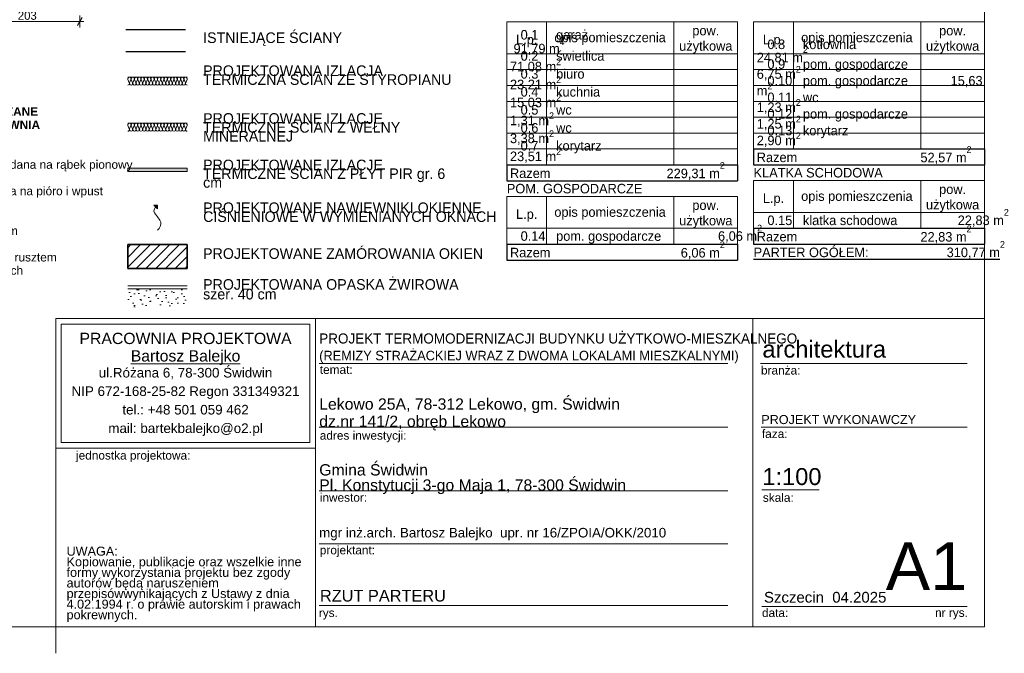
# Model space of a CAD drawing. Extents: x -547885 to -186295, y -25370 to 156194.
# Tile 162 of 256: x -488401 to -469849, y 18744 to 30683. Entities that reach past the tile are written whole.
import ezdxf

# ---------------------------------------------------------------- set-up
doc = ezdxf.new("R2010")
doc.units = 0
doc.header["$MEASUREMENT"] = 0
for name, color, linetype in [('A-Okna', 7, 'Continuous'), ('Arch ocieplenie', 7, 'Continuous'), ('Arch zmurowania', 7, 'Continuous'), ('INWENT WYMIARY', 7, 'Continuous')]:
    doc.layers.add(name, color=color, linetype=linetype)
for name, color, linetype, lineweight, true_color in [('A-Okna_Nr_Pióra__9', 7, 'Continuous', 9, 0x3dad99), ('Arch ocieplenie_Nr_Pióra__44', 7, 'Continuous', 9, 0x029e21), ('Arch ocieplenie_Nr_Pióra__9', 7, 'Continuous', 9, 0x3dad99), ('Arch okna_Nr_Pióra__82', 7, 'Continuous', 20, 0xaaaaaa), ('Arch wykończenie_Nr_Pióra__3', 7, 'Continuous', 18, 0xff6600)]:
    doc.layers.add(name, color=color, linetype=linetype, lineweight=lineweight, true_color=true_color)
for name, color, linetype, lineweight in [('Arch ocieplenie_Nr_Pióra__21', 7, 'Continuous', 9), ('Arch ocieplenie_Nr_Pióra__95', 6, 'Continuous', 13), ('Arch opisy_Nr_Pióra__1', 7, 'Continuous', 25), ('Arch opisy_Nr_Pióra__21', 7, 'Continuous', 9), ('Arch opisy_Nr_Pióra__5', 7, 'Continuous', 13), ('ARCH TABELA_Nr_Pióra__1', 7, 'Continuous', 25), ('ARCH TABELA_Nr_Pióra__21', 7, 'Continuous', 9), ('ARCH TABELA_Nr_Pióra__7', 7, 'Continuous', 13), ('Arch teren_Nr_Pióra__5', 7, 'Continuous', 13), ('Arch zmurowania_Nr_Pióra__21', 7, 'Continuous', 9), ('Arch zmurowania_Nr_Pióra__27', 7, 'Continuous', 35), ('INWENT OPISY_Nr_Pióra__21', 7, 'Continuous', 9), ('INWENT WYMIARY_Nr_Pióra__21', 7, 'Continuous', 9), ('INWENT.ŚCIANY_Nr_Pióra__1', 7, 'Continuous', 25)]:
    doc.layers.add(name, color=color, linetype=linetype, lineweight=lineweight)
doc.styles.add('GENERATED_STYLE_10', font='arial.ttf')
doc.styles.add('GENERATED_STYLE_2', font='txt')
doc.styles.add('GENERATED_STYLE_3', font='arial.ttf')
doc.styles.add('GENERATED_STYLE_5', font='txt')
doc.styles.add('GENERATED_STYLE_7', font='txt')
doc.styles.add('GENERATED_STYLE_8', font='arial.ttf')
doc.styles.add('GENERATED_STYLE_9', font='arial.ttf')
doc.dimstyles.new('GENERATED_STYLE__5', dxfattribs={"dimtxt": 160.000002, "dimasz": 114, "dimexe": 0.18, "dimexo": 0, "dimgap": 0.09, "dimtad": 1, "dimtih": 1, "dimtoh": 1, "dimdec": 0, "dimlfac": 0.1, "dimzin": 0, "dimdsep": 46, "dimtxsty": 'GENERATED_STYLE_2', "dimblk": 'ARROWHEAD_2', "dimblk1": 'ARROWHEAD_2', "dimblk2": 'ARROWHEAD_2', "dimcen": 0.09, "dimclrd": 7, "dimclre": 7, "dimclrt": 7, "dimazin": 0, "dimtfac": 1, "dimtdec": 4, "dimtmove": 0, "dimatfit": 3, "dimfxl": 0, "dimtolj": 1, "dimtzin": 0, "dimarcsym": 0})

# ---------------------------------------------------------------- blocks, each defined once
blk = doc.blocks.new('Izolacja cieplna 14_1', base_point=(-486365, 28582))
at = {"layer": 'Arch ocieplenie_Nr_Pióra__44', "linetype": 'Continuous'}
for p, q in [((-486362, 28687), (-486336, 28626)), ((-486331, 28626), (-486305, 28687)), ((-486300, 28687), (-486274, 28626)), ((-486269, 28626), (-486243, 28687)), ((-486238, 28687), (-486212, 28626)), ((-486207, 28626), (-486181, 28687)), ((-486176, 28687), (-486150, 28626)), ((-486144, 28626), (-486119, 28687)), ((-486113, 28687), (-486087, 28626)), ((-486082, 28626), (-486056, 28687)), ((-486051, 28687), (-486025, 28626)), ((-486020, 28626), (-485994, 28687)), ((-485989, 28687), (-485963, 28626)), ((-485958, 28626), (-485932, 28687)), ((-485927, 28687), (-485901, 28626)), ((-485896, 28626), (-485870, 28687)), ((-485864, 28687), (-485839, 28626)), ((-485833, 28626), (-485807, 28687)), ((-485802, 28687), (-485776, 28626)), ((-485771, 28626), (-485745, 28687)), ((-485740, 28687), (-485714, 28626)), ((-485709, 28626), (-485683, 28687)), ((-485678, 28687), (-485652, 28626)), ((-485647, 28626), (-485621, 28687)), ((-485616, 28687), (-485590, 28626)), ((-485584, 28626), (-485559, 28687)), ((-485553, 28687), (-485527, 28626)), ((-485522, 28626), (-485496, 28687)), ((-485491, 28687), (-485465, 28626)), ((-485460, 28626), (-485434, 28687)), ((-485429, 28687), (-485403, 28626)), ((-485398, 28626), (-485372, 28687)), ((-485367, 28687), (-485341, 28626)), ((-485336, 28626), (-485310, 28687)), ((-485304, 28687), (-485279, 28626)), ((-485273, 28626), (-485247, 28687))]:
    blk.add_line(p, q, dxfattribs=at)
for centre, start_param, end_param in [((-486334, 28700), 4.299595, 8.266775), ((-486365, 28613), 3.141593, 5.125182), ((-486303, 28613), 1.158004, 5.125183), ((-486271, 28700), 4.299595, 8.266775), ((-486240, 28613), 1.158004, 5.125183), ((-486209, 28700), 4.299595, 8.266775), ((-486178, 28613), 1.158004, 5.125183), ((-486147, 28700), 4.299595, 8.266775), ((-486116, 28613), 1.158004, 5.125183), ((-486085, 28700), 4.299595, 8.266775), ((-486054, 28613), 1.158004, 5.125183), ((-486023, 28700), 4.299595, 8.266775), ((-485991, 28613), 1.158004, 5.125183), ((-485960, 28700), 4.299595, 8.266775), ((-485929, 28613), 1.158004, 5.125183), ((-485898, 28700), 4.299595, 8.266775), ((-485867, 28613), 1.158004, 5.125183), ((-485836, 28700), 4.299595, 8.266775), ((-485805, 28613), 1.158004, 5.125183), ((-485774, 28700), 4.299595, 8.266775), ((-485743, 28613), 1.158004, 5.125183), ((-485711, 28700), 4.299595, 8.266775), ((-485680, 28613), 1.158004, 5.125183), ((-485649, 28700), 4.299595, 8.266775), ((-485618, 28613), 1.158004, 5.125183), ((-485587, 28700), 4.299595, 8.266775), ((-485556, 28613), 1.158004, 5.125183), ((-485525, 28700), 4.299595, 8.266775), ((-485494, 28613), 1.158004, 5.125183), ((-485463, 28700), 4.299595, 8.266775), ((-485431, 28613), 1.158004, 5.125183), ((-485400, 28700), 4.299595, 8.266775), ((-485369, 28613), 1.158004, 5.125183), ((-485338, 28700), 4.299595, 8.266775), ((-485307, 28613), 1.158004, 5.125183), ((-485276, 28700), 4.299595, 8.266775), ((-485245, 28613), 1.158004, 3.141593)]:
    blk.add_ellipse(centre, major_axis=(0, 31.9), ratio=0.975218, start_param=start_param, end_param=end_param, dxfattribs=at)
blk = doc.blocks.new('Izolacja cieplna 14_2', base_point=(-486365, 29452))
at = {"layer": 'Arch ocieplenie_Nr_Pióra__9', "linetype": 'Continuous'}
for p, q in [((-486362, 29557), (-486336, 29496)), ((-486331, 29496), (-486305, 29557)), ((-486300, 29557), (-486274, 29496)), ((-486269, 29496), (-486243, 29557)), ((-486238, 29557), (-486212, 29496)), ((-486207, 29496), (-486181, 29557)), ((-486176, 29557), (-486150, 29496)), ((-486144, 29496), (-486119, 29557)), ((-486113, 29557), (-486087, 29496)), ((-486082, 29496), (-486056, 29557)), ((-486051, 29557), (-486025, 29496)), ((-486020, 29496), (-485994, 29557)), ((-485989, 29557), (-485963, 29496)), ((-485958, 29496), (-485932, 29557)), ((-485927, 29557), (-485901, 29496)), ((-485896, 29496), (-485870, 29557)), ((-485864, 29557), (-485839, 29496)), ((-485833, 29496), (-485807, 29557)), ((-485802, 29557), (-485776, 29496)), ((-485771, 29496), (-485745, 29557)), ((-485740, 29557), (-485714, 29496)), ((-485709, 29496), (-485683, 29557)), ((-485678, 29557), (-485652, 29496)), ((-485647, 29496), (-485621, 29557)), ((-485616, 29557), (-485590, 29496)), ((-485584, 29496), (-485559, 29557)), ((-485553, 29557), (-485527, 29496)), ((-485522, 29496), (-485496, 29557)), ((-485491, 29557), (-485465, 29496)), ((-485460, 29496), (-485434, 29557)), ((-485429, 29557), (-485403, 29496)), ((-485398, 29496), (-485372, 29557)), ((-485367, 29557), (-485341, 29496)), ((-485336, 29496), (-485310, 29557)), ((-485304, 29557), (-485279, 29496)), ((-485273, 29496), (-485247, 29557))]:
    blk.add_line(p, q, dxfattribs=at)
for centre, start_param, end_param in [((-486334, 29570), 4.299595, 8.266775), ((-486271, 29570), 4.299595, 8.266775), ((-486209, 29570), 4.299595, 8.266775), ((-486147, 29570), 4.299595, 8.266775), ((-486085, 29570), 4.299595, 8.266775), ((-486023, 29570), 4.299595, 8.266775), ((-485960, 29570), 4.299595, 8.266775), ((-485898, 29570), 4.299595, 8.266775), ((-485836, 29570), 4.299595, 8.266775), ((-485774, 29570), 4.299595, 8.266775), ((-485711, 29570), 4.299595, 8.266775), ((-485649, 29570), 4.299595, 8.266775), ((-485587, 29570), 4.299595, 8.266775), ((-485525, 29570), 4.299595, 8.266775), ((-485463, 29570), 4.299595, 8.266775), ((-485400, 29570), 4.299595, 8.266775), ((-485338, 29570), 4.299595, 8.266775), ((-485276, 29570), 4.299595, 8.266775), ((-486365, 29483), 3.141593, 5.125182), ((-486303, 29483), 1.158004, 5.125183), ((-486240, 29483), 1.158004, 5.125183), ((-486178, 29483), 1.158004, 5.125183), ((-486116, 29483), 1.158004, 5.125183), ((-486054, 29483), 1.158004, 5.125183), ((-485991, 29483), 1.158004, 5.125183), ((-485929, 29483), 1.158004, 5.125183), ((-485867, 29483), 1.158004, 5.125183), ((-485805, 29483), 1.158004, 5.125183), ((-485743, 29483), 1.158004, 5.125183), ((-485680, 29483), 1.158004, 5.125183), ((-485618, 29483), 1.158004, 5.125183), ((-485556, 29483), 1.158004, 5.125183), ((-485494, 29483), 1.158004, 5.125183), ((-485431, 29483), 1.158004, 5.125183), ((-485369, 29483), 1.158004, 5.125183), ((-485307, 29483), 1.158004, 5.125183), ((-485245, 29483), 1.158004, 3.141593)]:
    blk.add_ellipse(centre, major_axis=(0, 31.9), ratio=0.975218, start_param=start_param, end_param=end_param, dxfattribs=at)
blk = doc.blocks.new('Ściana_1', base_point=(-486365, 26219))
at = {"layer": 'Arch zmurowania_Nr_Pióra__21', "linetype": 'Continuous'}
h = blk.add_hatch(dxfattribs=at)
h.set_pattern_fill('Common_Brick', color=256, style=0, pattern_type=2)
h.set_pattern_definition([(45, (0, 0), (-91.923878, 91.923878), [])])
h.paths.add_polyline_path([(-486365, 25994), (-485245, 25994), (-485245, 26444), (-486365, 26444)], flags=0)
at = {"layer": 'Arch zmurowania_Nr_Pióra__27', "linetype": 'Continuous'}
for p, q in [((-485245, 26444), (-486365, 26444)), ((-486365, 26444), (-486365, 25994)), ((-485245, 25994), (-485245, 26444)), ((-486365, 25994), (-485245, 25994))]:
    blk.add_line(p, q, dxfattribs=at)
blk = doc.blocks.new('Krzywa_5', base_point=(-485805, 26719))
at = {"layer": 'A-Okna_Nr_Pióra__9', "linetype": 'Continuous'}
blk.add_hatch(color=256, dxfattribs=at).paths.add_polyline_path([(-485805, 27189), (-485805, 27118), (-485875, 27190)], flags=0)
for p, q in [((-485805, 27189), (-485875, 27190)), ((-485805, 27118), (-485875, 27190)), ((-485805, 27189), (-485805, 27118))]:
    blk.add_line(p, q, dxfattribs=at)
at = {"layer": 'A-Okna_Nr_Pióra__9', "linetype": 'Continuous', "flags": 128}
blk.add_lwpolyline([(-485805, 26719), (-485776, 26750), (-485754, 26785), (-485742, 26829), (-485745, 26868), (-485758, 26905), (-485805, 26969), (-485864, 27043), (-485872, 27074), (-485868, 27104), (-485840, 27154)], dxfattribs=at)
blk = doc.blocks.new('*D510')
at = {"layer": 'INWENT WYMIARY_Nr_Pióra__21', "linetype": 'Continuous'}
for p, q in [((-489372, 30647), (-489298, 30647)), ((-489255, 30722), (-489342, 30572)), ((-489298, 30535), (-489298, 30760)), ((-489298, 30647), (-487268, 30647)), ((-487312, 30572), (-487225, 30722)), ((-487268, 30535), (-487268, 30760)), ((-487268, 30647), (-487195, 30647))]:
    blk.add_line(p, q, dxfattribs=at)
at = {"layer": 'INWENT WYMIARY_Nr_Pióra__21', "insert": (-488437, 30679), "char_height": 160, "attachment_point": 7, "style": 'GENERATED_STYLE_2'}
blk.add_mtext('{203}', dxfattribs=at)
blk = doc.blocks.new('ARROWHEAD_2')
at = {"color": 0, "linetype": 'Continuous', "lineweight": 0}
for p, q in [((0, 0), (-1, 0)), ((-0.38, -0.66), (0.38, 0.66))]:
    blk.add_line(p, q, dxfattribs=at)

msp = doc.modelspace()

# ---------------------------------------------------------------- hatches: boundary and pattern name
at = {"layer": 'Arch ocieplenie_Nr_Pióra__95', "linetype": 'Continuous', "lineweight": 25}
msp.add_hatch(color=214, dxfattribs=at).paths.add_polyline_path([(-486364.8, 27825.4), (-486364.8, 27885.4), (-485244.8, 27885.4), (-485244.8, 27825.4)], flags=0)
at = {"layer": 'Arch okna_Nr_Pióra__82', "linetype": 'Continuous'}
h = msp.add_hatch(dxfattribs=at)
h.set_pattern_fill('Render', color=256, style=0, pattern_type=2)
h.set_pattern_definition([(45, (0, 350), (-111.36932, 111.36932), [0, -105, 0, -157.5]), (110, (350, 350), (148.00159, 53.868173), [0, -77, 0, -133])])
h.paths.add_polyline_path([(-486364.8, 25269.2), (-485244.8, 25269.2), (-485244.8, 25609.2), (-486364.8, 25609.2)], flags=0)

# ---------------------------------------------------------------- linework, layer by layer
at = {"layer": 'Arch ocieplenie_Nr_Pióra__21', "linetype": 'Continuous', "flags": 128}
msp.add_lwpolyline([(-486364.8, 27825.4), (-486364.8, 27885.4), (-485244.8, 27885.4), (-485244.8, 27825.4)], close=True, dxfattribs=at)
at = {"layer": 'Arch opisy_Nr_Pióra__1', "linetype": 'Continuous'}
for p, q in [((-474573.3, 28249.1), (-474573.3, 27949.1)), ((-474573.3, 28249.1), (-470223.3, 28249.1)), ((-470223.3, 28249.1), (-470223.3, 27949.1)), ((-479223.3, 27949.1), (-479223.3, 27649.1)), ((-479223.3, 27949.1), (-474873.3, 27949.1)), ((-474873.3, 27949.1), (-474873.3, 27649.1)), ((-474573.3, 27949.1), (-470223.3, 27949.1)), ((-479223.3, 27649.1), (-474873.3, 27649.1)), ((-474573.3, 26754.3), (-474573.3, 26454.3)), ((-474573.3, 26754.3), (-470223.3, 26754.3)), ((-470223.3, 26754.3), (-470223.3, 26454.3)), ((-479223.3, 26454.3), (-479223.3, 26154.3)), ((-479223.3, 26454.3), (-474873.3, 26454.3)), ((-474873.3, 26454.3), (-474873.3, 26154.3)), ((-474573.3, 26454.3), (-470223.3, 26454.3)), ((-479223.3, 26154.3), (-474873.3, 26154.3))]:
    msp.add_line(p, q, dxfattribs=at)
at = {"layer": 'Arch opisy_Nr_Pióra__21', "linetype": 'Continuous'}
for p, q in [((-479223.3, 30642.2), (-474873.3, 30642.2)), ((-479223.3, 27949.1), (-479223.3, 30642.2)), ((-478473.3, 27949.1), (-478473.3, 30642.2)), ((-476073.3, 27949.1), (-476073.3, 30642.2)), ((-474873.3, 27949.1), (-474873.3, 30642.2)), ((-474573.3, 30642.2), (-470223.3, 30642.2)), ((-474573.3, 28249.1), (-474573.3, 30642.2)), ((-473823.3, 28249.1), (-473823.3, 30642.2)), ((-471423.3, 28249.1), (-471423.3, 30642.2)), ((-470223.3, 28249.1), (-470223.3, 30642.2)), ((-479223.3, 30042.2), (-474873.3, 30042.2)), ((-474573.3, 30042.2), (-470223.3, 30042.2)), ((-474573.3, 30042.2), (-470223.3, 30042.2)), ((-479223.3, 29742.2), (-474873.3, 29742.2)), ((-474573.3, 29742.2), (-470223.3, 29742.2)), ((-479223.3, 29442.2), (-474873.3, 29442.2)), ((-474573.3, 29442.2), (-471423.3, 29442.2)), ((-471423.3, 29442.2), (-470223.3, 29442.2)), ((-479223.3, 29142.2), (-476073.3, 29142.2)), ((-476073.3, 29142.2), (-474873.3, 29142.2)), ((-474573.3, 29143.9), (-470223.3, 29143.9)), ((-479223.3, 28843.9), (-474873.3, 28843.9)), ((-474573.3, 28847.4), (-470223.3, 28847.4)), ((-479223.3, 28547.4), (-474873.3, 28547.4)), ((-474573.3, 28547.4), (-470223.3, 28547.4)), ((-479223.3, 28247.4), (-474873.3, 28247.4)), ((-474573.3, 27652.6), (-470223.3, 27652.6)), ((-474573.3, 26754.3), (-474573.3, 27652.6)), ((-473823.3, 26754.3), (-473823.3, 27652.6)), ((-471423.3, 26754.3), (-471423.3, 27652.6)), ((-470223.3, 26754.3), (-470223.3, 27652.6)), ((-479223.3, 27352.6), (-474873.3, 27352.6)), ((-479223.3, 26454.3), (-479223.3, 27352.6)), ((-478473.3, 26454.3), (-478473.3, 27352.6)), ((-476073.3, 26454.3), (-476073.3, 27352.6)), ((-474873.3, 26454.3), (-474873.3, 27352.6)), ((-474573.3, 27052.6), (-470223.3, 27052.6)), ((-474573.3, 27052.6), (-470223.3, 27052.6)), ((-479223.3, 26752.6), (-474873.3, 26752.6)), ((-479223.3, 26752.6), (-474873.3, 26752.6))]:
    msp.add_line(p, q, dxfattribs=at)
at = {"layer": 'ARCH TABELA_Nr_Pióra__21', "linetype": 'Continuous'}
for p, q in [((-470223.3, 47694.2), (-470223.3, 19244.2)), ((-487723.3, 19244.2), (-487723.3, 25055.3)), ((-487723.3, 25055.3), (-482829.7, 25055.3)), ((-487723.3, 22608.5), (-487723.3, 25055.3)), ((-487723.3, 25055.3), (-470223.3, 25055.3)), ((-482829.7, 25055.3), (-482829.7, 19244.2)), ((-482829.7, 22608.5), (-482829.7, 25055.3)), ((-474585, 25055.3), (-474585, 19244.2)), ((-470223.3, 25055.3), (-470223.3, 19244.2)), ((-487616.9, 22714.9), (-487616.9, 24949)), ((-487616.9, 24949), (-482936.1, 24949)), ((-482936.1, 22714.9), (-482936.1, 24949)), ((-482829.7, 19244.2), (-482829.7, 24655.3)), ((-482757.5, 24205.3), (-475057.7, 24205.3)), ((-474445.7, 24205.3), (-470546.4, 24205.3)), ((-482757.5, 23005.3), (-475057.7, 23005.3)), ((-474428.3, 23005.3), (-470546.4, 23005.3)), ((-487616.9, 22714.9), (-482936.1, 22714.9)), ((-487723.3, 22608.5), (-482829.7, 22608.5)), ((-482757.5, 21805.3), (-475057.7, 21805.3)), ((-474416.5, 21822.7), (-473336.8, 21822.7)), ((-482757.5, 20805.3), (-475057.7, 20805.3)), ((-482757.5, 19644.2), (-475057.7, 19644.2)), ((-474416.5, 19626.6), (-472134.7, 19626.6)), ((-472134.7, 19626.6), (-470546.4, 19626.6)), ((-470223.3, 19244.2), (-510973.3, 19244.2)), ((-487723.3, 19244.2), (-482829.7, 19244.2)), ((-487723.3, 18744.2), (-487723.3, 19244.2)), ((-470223.3, 19244.2), (-482829.7, 19244.2))]:
    msp.add_line(p, q, dxfattribs=at)
at = {"layer": 'Arch teren_Nr_Pióra__5', "linetype": 'Continuous'}
for p, q in [((-486364.8, 25669.2), (-485244.8, 25669.2)), ((-486364.8, 25609.2), (-485244.8, 25609.2))]:
    msp.add_line(p, q, dxfattribs=at)
at = {"layer": 'Arch wykończenie_Nr_Pióra__3', "linetype": 'Continuous'}
for p, q in [((-486364.8, 29601.5), (-485244.8, 29601.5)), ((-486364.8, 28731.5), (-485244.8, 28731.5))]:
    msp.add_line(p, q, dxfattribs=at)
at = {"layer": 'INWENT.ŚCIANY_Nr_Pióra__1', "linetype": 'Continuous'}
for p, q in [((-486399.8, 30496.8), (-485279.8, 30496.8)), ((-485279.8, 30076.8), (-486399.8, 30076.8))]:
    msp.add_line(p, q, dxfattribs=at)

# ---------------------------------------------------------------- block references
at = {"layer": 'A-Okna', "color": 135, "linetype": 'Continuous', "lineweight": 9, "true_color": 0x3dad99}
msp.add_blockref('Krzywa_5', (-485804.8, 26718.6), dxfattribs=at)
at = {"layer": 'Arch ocieplenie', "color": 104, "linetype": 'Continuous', "lineweight": 13, "true_color": 0x029e21}
for name, p in [('Izolacja cieplna 14_2', (-486364.8, 29451.5)), ('Izolacja cieplna 14_1', (-486364.8, 28581.5))]:
    msp.add_blockref(name, p, dxfattribs=at)
at = {"layer": 'Arch zmurowania'}
msp.add_blockref('Ściana_1', (-486364.8, 26219.2), dxfattribs=at)

# ---------------------------------------------------------------- texts
at = {"layer": 'Arch opisy_Nr_Pióra__1', "linetype": 'Continuous', "char_height": 180}
for s, insert, attachment_point, style in [('{opis pomieszczenia}', (-477277, 30204.4), 8, 'GENERATED_STYLE_7'), ('{opis pomieszczenia}', (-472627, 30204.4), 8, 'GENERATED_STYLE_7'), ('{L.p.}', (-478848.3, 30165.1), 8, 'GENERATED_STYLE_7'), ('{L.p.}', (-474198.3, 30165.1), 8, 'GENERATED_STYLE_7'), ('{Razem}', (-474513.3, 27997.2), 7, 'GENERATED_STYLE_7'), ('{52,57 m\\A1{\\H0.7x;\\S2^  ;}}', (-470466, 27963.3), 9, 'GENERATED_STYLE_7'), ('{Razem}', (-479163.3, 27697.2), 7, 'GENERATED_STYLE_7'), ('{229,31 m\\A1{\\H0.7x;\\S2^  ;}}', (-475116, 27663.3), 9, 'GENERATED_STYLE_7'), ('{KLATKA SCHODOWA}', (-474573.3, 27707.7), 7, 'GENERATED_STYLE_7'), ('{POM. GOSPODARCZE}', (-479223.3, 27407.7), 7, 'GENERATED_STYLE_7'), ('{opis pomieszczenia}', (-472627, 27214.8), 8, 'GENERATED_STYLE_7'), ('{L.p.}', (-474198.3, 27175.5), 8, 'GENERATED_STYLE_7'), ('{L.p.}', (-478848.3, 26875.5), 8, 'GENERATED_STYLE_7'), ('{opis pomieszczenia}', (-477277, 26914.8), 8, 'GENERATED_STYLE_7'), ('{   0.15   klatka schodowa                 22,83 m\\A1{\\H0.7x;\\S2^  ;}   }', (-474513.3, 26779.6), 7, 'GENERATED_STYLE_5'), ('{   0.14   pom. gospodarcze                6,06 m\\A1{\\H0.7x;\\S2^  ;}   }', (-479163.3, 26462.2), 7, 'GENERATED_STYLE_5'), ('{Razem}', (-474513.3, 26502.5), 7, 'GENERATED_STYLE_7'), ('{22,83 m\\A1{\\H0.7x;\\S2^  ;}}', (-470466, 26468.5), 9, 'GENERATED_STYLE_7'), ('{Razem}', (-479163.3, 26202.5), 7, 'GENERATED_STYLE_7'), ('{6,06 m\\A1{\\H0.7x;\\S2^  ;}}', (-475116, 26168.5), 9, 'GENERATED_STYLE_7'), ('{\\LPARTER OGÓŁEM:                      310,77 m\\A1{\\H0.7x;\\S2^  ;}}', (-474573.3, 26175.6), 7, 'GENERATED_STYLE_7')]:
    msp.add_mtext(s, dxfattribs=dict(at, insert=insert, attachment_point=attachment_point, style=style))
for s, insert, width, attachment_point, line_spacing_factor, style in [('{pow.\\Pużytkowa}', (-475473.3, 30043.4), 1200, 8, 0.967252, 'GENERATED_STYLE_7'), ('{pow.\\Pużytkowa}', (-470823.3, 30043.4), 1200, 8, 0.967252, 'GENERATED_STYLE_7'), ('{   0.1     garaż^I                                  91,79 m\\A1{\\H0.7x;\\S2^  ;}\\P   0.2     świetlica                              71,08 m\\A1{\\H0.7x;\\S2^  ;}\\P   0.3     biuro                                    23,21 m\\A1{\\H0.7x;\\S2^  ;}   \\P   0.4     kuchnia                               15,03 m\\A1{\\H0.7x;\\S2^  ;}   \\P   0.5     wc                                         1,31 m\\A1{\\H0.7x;\\S2^  ;}   \\P   0.6     wc                                         3,38 m\\A1{\\H0.7x;\\S2^  ;}   \\P   0.7     korytarz                               23,51 m\\A1{\\H0.7x;\\S2^  ;}}', (-479163.3, 27957), 4290, 7, 0.460207, 'GENERATED_STYLE_5'), ('{   0.8     kotłownia                            24,81 m\\A1{\\H0.7x;\\S2^  ;}\\P   0.9     pom. gospodarcze                6,75 m\\A1{\\H0.7x;\\S2^  ;}\\P   0.10   pom. gospodarcze            15,63 m\\A1{\\H0.7x;\\S2^  ;}   \\P   0.11   wc                                        1,23 m\\A1{\\H0.7x;\\S2^  ;}  \\P   0.12   pom. gospodarcze                1,25 m\\A1{\\H0.7x;\\S2^  ;}      \\P   0.13   korytarz                                2,90 m\\A1{\\H0.7x;\\S2^  ;}}', (-474513.3, 28257), 4290, 7, 0.417415, 'GENERATED_STYLE_5'), ('{pow.\\Pużytkowa}', (-470823.3, 27053.9), 1200, 8, 0.967252, 'GENERATED_STYLE_7'), ('{pow.\\Pużytkowa}', (-475473.3, 26753.9), 1200, 8, 0.967252, 'GENERATED_STYLE_7')]:
    msp.add_mtext(s, dxfattribs=dict(at, insert=insert, width=width, attachment_point=attachment_point, line_spacing_factor=line_spacing_factor, style=style))
at = {"layer": 'Arch opisy_Nr_Pióra__5', "linetype": 'Continuous', "insert": (-493715.6, 29032.1), "char_height": 160, "width": 7654.62, "attachment_point": 1, "line_spacing_factor": 0.935461, "style": 'GENERATED_STYLE_10'}
msp.add_mtext('\\A1;{\\fArial|b1|i0|c0|p38;S3b - ŚCIANA ZEWNĘTRZNA, POKRYCIE BLASZANE\\P          POMIESZCZENIE GOSPODARCZE/KOTŁOWNIA\\P        U całkowite przegrody = 0,41 W/m2K:\\P\\fArial|b0|i0|c0|p38;      PROJEKTOWANE WARSTWY:\\P      - blacha elewacyjna powlekana  gr. 0,8 mm układana na rąbek pionowy\\P      - folia PE pod pokrycia blaszane\\P      - płyta OSB 3 wodoodporna gr. 22 mm felcowana na pióro i wpust\\P        zabezpieczone do stopnia NRO\\P      - pustka powietrzna - 1 cm\\P      - wełna mineralna fasadowa z welonem szklanym\\P        o współ. lambda = 0,035 W/mK gr. 6 cm \\P        Warstwy izolacji termicznej układane pomiędzy rusztem\\P        z krawędziaków drewnianych zaimpregnowanych \\P        przeciwgrzybicznie i przeciwwilgociowo oraz \\P        zabezpieczone do stopnia NRO \\P      ISTNIEJĄCE WARSTWY:\\P      - ściana z cegły kratówki - 28/38 cm\\P      - istniejący tynk}', dxfattribs=at)
at = {"layer": 'ARCH TABELA_Nr_Pióra__1', "linetype": 'Continuous', "insert": (-482757.5, 24210.1), "char_height": 190, "attachment_point": 7, "line_spacing_factor": 1.033421, "style": 'GENERATED_STYLE_7'}
msp.add_mtext('{\\pt22542.4;PROJEKT TERMOMODERNIZACJI BUDYNKU UŻYTKOWO-MIESZKALNEGO\\P\\pt22542.4;\\H0.947368x;(REMIZY STRAŻACKIEJ WRAZ Z DWOMA LOKALAMI MIESZKALNYMI)}', dxfattribs=at)
at = {"layer": 'ARCH TABELA_Nr_Pióra__1', "linetype": 'Continuous', "insert": (-482743.7, 19939.6), "char_height": 220, "attachment_point": 1, "style": 'GENERATED_STYLE_9'}
msp.add_mtext('{RZUT PARTERU}', dxfattribs=at)
at = {"layer": 'ARCH TABELA_Nr_Pióra__21', "linetype": 'Continuous', "insert": (-482757.5, 21744.1), "char_height": 212.766, "attachment_point": 7, "line_spacing_factor": 0.807442, "style": 'GENERATED_STYLE_8'}
msp.add_mtext('{Gmina Świdwin\\PPl. Konstytucji 3-go Maja 1, 78-300 Świdwin}', dxfattribs=at)
at = {"layer": 'ARCH TABELA_Nr_Pióra__7', "linetype": 'Continuous', "char_height": 212.766}
for s, insert, attachment_point, line_spacing_factor, style in [('{PRACOWNIA PROJEKTOWA\\P\\LBartosz Balejko}', (-485276.5, 24784), 2, 0.926719, 'GENERATED_STYLE_3'), ('{Lekowo 25A, 78-312 Lekowo, gm. Świdwin\\Pdz.nr 141/2, obręb Lekowo}', (-482757.5, 22944.1), 7, 0.918867, 'GENERATED_STYLE_8')]:
    msp.add_mtext(s, dxfattribs=dict(at, insert=insert, attachment_point=attachment_point, line_spacing_factor=line_spacing_factor, style=style))
at = {"layer": 'ARCH TABELA_Nr_Pióra__7', "linetype": 'Continuous', "style": 'GENERATED_STYLE_8'}
for s, insert, char_height, attachment_point in [('{architektura}', (-474407, 24635), 319.16, 1), ('{temat:}', (-482746.8, 24168.9), 159.58, 1), ('{branża:}', (-474433.9, 24156.6), 159.58, 1), ('{PROJEKT WYKONAWCZY}', (-474428.3, 23233.6), 170, 1), ('{adres inwestycji:}', (-482746.8, 22929.2), 159.58, 1), ('{faza:}', (-474416.5, 22960.3), 159.58, 1), ('{jednostka projektowa:}', (-487340.4, 22553.9), 159.58, 1), ('{1:100}', (-474409.1, 22233.9), 319.16, 1), ('{inwestor:}', (-482746.8, 21760.3), 159.58, 1), ('{skala:}', (-474398.8, 21758.4), 159.58, 1), ('{mgr inż.arch. Bartosz Balejko  upr. nr 16/ZPOIA/OKK/2010}', (-482759.7, 21107.2), 180, 1), ('{projektant:}', (-482746.8, 20768.9), 159.58, 1), ('{A1}', (-470546.4, 20835.1), 900, 3), ('{Szczecin  04.2025}', (-474377.8, 19901.5), 202.128, 1), ('{rys.}', (-482764.7, 19587), 159.58, 1), ('{data:}', (-474415.1, 19587), 159.58, 1), ('{nr rys.}', (-471154.3, 19590.1), 159.58, 1)]:
    msp.add_mtext(s, dxfattribs=dict(at, insert=insert, char_height=char_height, attachment_point=attachment_point))
for s, insert, char_height, width, attachment_point, line_spacing_factor in [('{ul.Różana 6, 78-300 Świdwin\\PNIP 672-168-25-82 Regon 331349321\\Ptel.: +48 501 059 462\\Pmail: bartekbalejko@o2.pl}', (-485276.5, 24122.1), 180.852, 4680.851, 2, 1.156383), ('{UWAGA:\\PKopiowanie, publikacje oraz wszelkie inne formy wykorzystania projektu bez zgody autorów będą naruszeniem przepisówwynikających z Ustawy z dnia 4.02.1994 r. o prawie autorskim i prawach pokrewnych.}', (-487518.2, 20753.9), 170.2128, 4483.408, 1, 0.703415)]:
    msp.add_mtext(s, dxfattribs=dict(at, insert=insert, char_height=char_height, width=width, attachment_point=attachment_point, line_spacing_factor=line_spacing_factor))
at = {"layer": 'INWENT OPISY_Nr_Pióra__21', "linetype": 'Continuous', "char_height": 200, "attachment_point": 1, "style": 'GENERATED_STYLE_7'}
for s, insert in [('{ISTNIEJĄCE ŚCIANY}', (-484944.8, 30443.8)), ('{PROJEKTOWANE ZAMÓROWANIA OKIEN}', (-484944.8, 26376.1))]:
    msp.add_mtext(s, dxfattribs=dict(at, insert=insert))
for s, insert, width, line_spacing_factor in [('{PROJEKTOWANA IZLACJA TERMICZNA ŚCIAN ZE STYROPIANU}', (-484944.8, 29821.8), 4861.522, 0.500942), ('{PROJEKTOWANE IZLACJE TERMICZNE ŚCIAN Z WEŁNY MINERALNEJ}', (-484944.8, 28921.8), 4861.522, 0.500942), ('{PROJEKTOWANE IZLACJE TERMICZNE ŚCIAN Z PŁYT PIR gr. 6 cm}', (-484944.8, 28045.6), 4861.522, 0.492877), ('{PROJEKTOWANE NAWIEWNIKI OKIENNE\\PCIŚNIENIOWE W WYMIENIANYCH OKNACH}', (-484944.8, 27239.4), 5740.969, 0.500942), ('{PROJEKTOWANA OPASKA ŻWIROWA \\Pszer. 40 cm}', (-484944.8, 25794.4), 4861.522, 0.546462)]:
    msp.add_mtext(s, dxfattribs=dict(at, insert=insert, width=width, line_spacing_factor=line_spacing_factor))

# ---------------------------------------------------------------- dimensions: what is measured, and where the dimension line sits
at = {"layer": 'INWENT WYMIARY', "linetype": 'Continuous'}
dim = msp.add_linear_dim(base=(-489298.3, 30647.5), p1=(-489298.3, 33054.8), p2=(-487268.3, 32707.6), dimstyle='GENERATED_STYLE__5', dxfattribs=at)
dim.commit()
dim.dimension.update_dxf_attribs({"geometry": '*D510', "text_midpoint": (-488254.8, 30759.5)})

doc.saveas('drawing.dxf')
